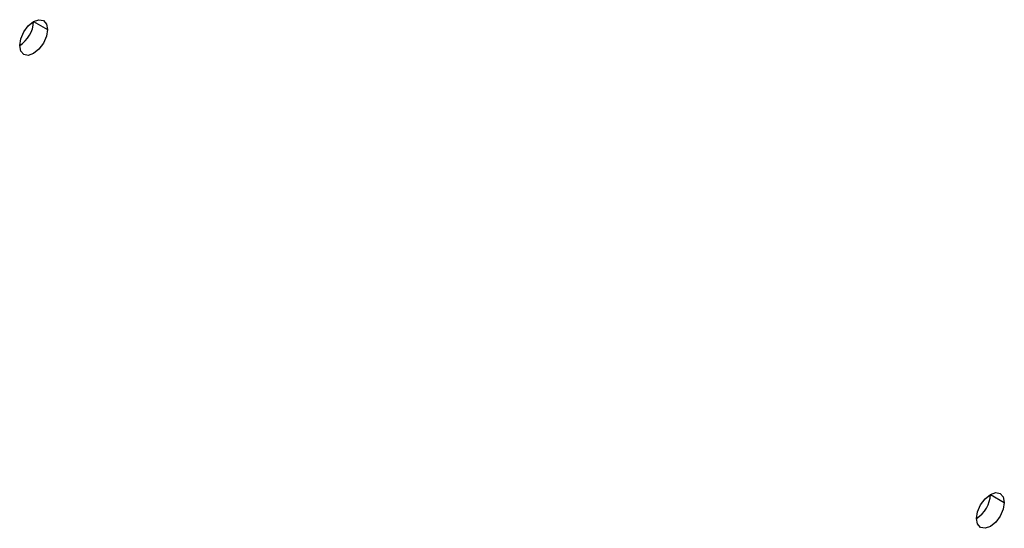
# Model space of a CAD drawing. Header units: millimetres. Extents: x 0 to 1118, y 0 to 864.
# Tile 237 of 256: x 972.89 to 979.16, y 696.17 to 699.41. Entities that reach past the tile are written whole.
import ezdxf

# ---------------------------------------------------------------- set-up
doc = ezdxf.new("R2010")
doc.units = ezdxf.units.MM

msp = doc.modelspace()

# ---------------------------------------------------------------- linework, layer by layer
at = {"color": 7, "linetype": 'Continuous', "lineweight": 25}
for p, q in [((972.9767, 699.401), (973.0651, 699.3499)), ((979.0755, 696.3894), (979.1639, 696.3384))]:
    msp.add_line(p, q, dxfattribs=at)
at = {"color": 7, "linetype": 'Continuous', "lineweight": 25, "flags": 128}
for points in [[(972.8883, 699.2479), (972.895, 699.2908), (972.9142, 699.335), (972.9429, 699.3737), (972.9767, 699.401), (973.0105, 699.4127), (973.0392, 699.4072), (973.0584, 699.3851), (973.0651, 699.3499)], [(973.0651, 699.3499), (973.0584, 699.307), (973.0392, 699.2628), (973.0105, 699.2241), (972.9767, 699.1969), (972.9429, 699.1851), (972.9142, 699.1907), (972.895, 699.2127), (972.8883, 699.2479)], [(978.9871, 696.2363), (978.9938, 696.2793), (979.013, 696.3234), (979.0417, 696.3621), (979.0755, 696.3894), (979.1093, 696.4012), (979.138, 696.3956), (979.1572, 696.3736), (979.1639, 696.3384)], [(979.1639, 696.3384), (979.1572, 696.2954), (979.138, 696.2513), (979.1093, 696.2126), (979.0755, 696.1853), (979.0417, 696.1735), (979.013, 696.1791), (978.9938, 696.2012), (978.9871, 696.2363)]]:
    msp.add_lwpolyline(points, dxfattribs=at)
at = {"color": 7, "linetype": 'Continuous', "lineweight": 25}
for centre in [(972.7848, 699.4097), (978.8836, 696.3981)]:
    msp.add_arc(centre, 0.1921, 302.60548, 357.39452, dxfattribs=at)

doc.saveas('drawing.dxf')
